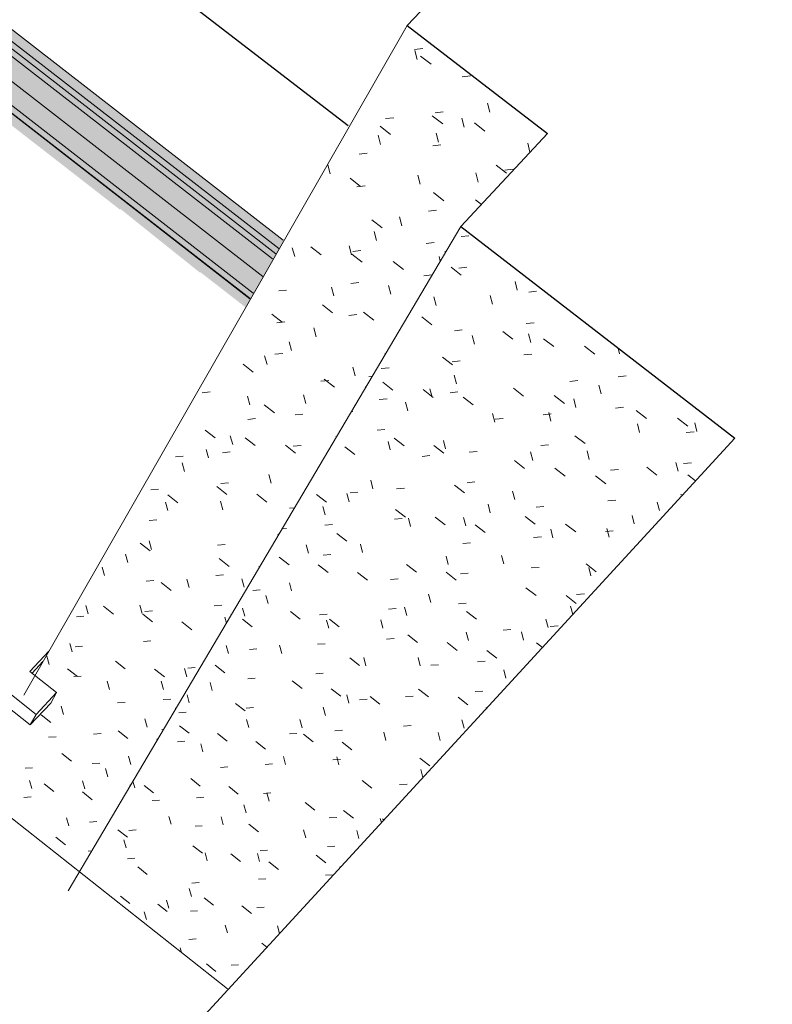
# Model space of a CAD drawing. Header units: centimetres. Extents: x 1151.07 to 1152.71, y 1902.53 to 1904.06.
# Tile 58 of 65: x 1152.34 to 1152.46, y 1903.24 to 1903.4. Entities that reach past the tile are written whole.
import ezdxf

# ---------------------------------------------------------------- set-up
doc = ezdxf.new("R2010")
doc.units = ezdxf.units.CM
for name, color, linetype, lineweight in [('Okna', 7, 'Continuous', 9), ('Rama_Szpros', 7, 'Continuous', 9), ('Rama_Szpros-2', 9, 'Continuous', 9), ('Rama_Szpros-4', 67, 'Continuous', 9), ('Szkło-1', 67, 'Continuous', 9), ('Wyposażenie elektryczne', 7, 'Continuous', 9), ('Wzór powierzchni', 7, 'Continuous', 9), ('Wzór powierzchni-4', 10, 'Continuous', 9), ('Ściany', 7, 'Continuous', 9), ('Ściany-1', 250, 'Continuous', 25), ('Ściany-2', 47, 'Continuous', 25)]:
    doc.layers.add(name, color=color, linetype=linetype, lineweight=lineweight)

# ---------------------------------------------------------------- blocks, each defined once
blk = doc.blocks.new('FP_17-Aksono Kopia 1')
at = {"layer": 'Wzór powierzchni-4'}
for p, q in [((1152.4002, 1903.39404), (1152.39889, 1903.39388)), ((1152.39928, 1903.3923), (1152.3989, 1903.39376)), ((1152.39984, 1903.39286), (1152.40152, 1903.39157)), ((1152.40777, 1903.38971), (1152.40645, 1903.38955)), ((1152.41088, 1903.38393), (1152.4105, 1903.38538)), ((1152.40344, 1903.38397), (1152.40213, 1903.38382)), ((1152.39556, 1903.38305), (1152.39427, 1903.3829)), ((1152.40168, 1903.38334), (1152.40336, 1903.38205)), ((1152.40677, 1903.38154), (1152.4064, 1903.38299)), ((1152.4084, 1903.38221), (1152.41008, 1903.38092)), ((1152.39339, 1903.38168), (1152.39506, 1903.38039)), ((1152.40269, 1903.37917), (1152.40231, 1903.38061)), ((1152.39345, 1903.3788), (1152.39308, 1903.38024)), ((1152.40307, 1903.37874), (1152.40178, 1903.37859)), ((1152.41724, 1903.37755), (1152.41688, 1903.37898)), ((1152.39132, 1903.37739), (1152.39004, 1903.37725)), ((1152.38544, 1903.37412), (1152.38506, 1903.37555)), ((1152.40902, 1903.37281), (1152.40865, 1903.37425)), ((1152.41185, 1903.3755), (1152.41353, 1903.37421)), ((1152.41458, 1903.37485), (1152.41327, 1903.3747)), ((1152.38862, 1903.3734), (1152.39028, 1903.37212)), ((1152.39976, 1903.37247), (1152.39939, 1903.3739)), ((1152.39099, 1903.37221), (1152.38971, 1903.37207)), ((1152.40189, 1903.37112), (1152.40356, 1903.36983)), ((1152.40857, 1903.36997), (1152.40951, 1903.36925)), ((1152.40236, 1903.36833), (1152.40107, 1903.36819)), ((1152.39206, 1903.36678), (1152.39371, 1903.3655)), ((1152.39686, 1903.36583), (1152.39648, 1903.36725)), ((1152.39284, 1903.36352), (1152.39247, 1903.36494)), ((1152.402, 1903.36317), (1152.40071, 1903.36303)), ((1152.3798, 1903.36095), (1152.37942, 1903.36235)), ((1152.38234, 1903.3625), (1152.38399, 1903.36123)), ((1152.38885, 1903.36123), (1152.38848, 1903.36265)), ((1152.39034, 1903.36192), (1152.38906, 1903.36178)), ((1152.40371, 1903.36174), (1152.40382, 1903.36165)), ((1152.3889, 1903.36135), (1152.39055, 1903.36007)), ((1152.39548, 1903.36018), (1152.39714, 1903.3589)), ((1152.40296, 1903.3602), (1152.40277, 1903.36094)), ((1152.39001, 1903.35681), (1152.38874, 1903.35668)), ((1152.40165, 1903.35803), (1152.40036, 1903.35789)), ((1152.3785, 1903.35561), (1152.37725, 1903.35548)), ((1152.38602, 1903.3547), (1152.38565, 1903.3561)), ((1152.3951, 1903.35496), (1152.39473, 1903.35637)), ((1152.3842, 1903.35327), (1152.38584, 1903.35199)), ((1152.39074, 1903.35209), (1152.39238, 1903.35081)), ((1152.37615, 1903.35177), (1152.37778, 1903.3505)), ((1152.37821, 1903.35055), (1152.37695, 1903.35043)), ((1152.38969, 1903.35172), (1152.38842, 1903.35159)), ((1152.38321, 1903.34821), (1152.38284, 1903.34961)), ((1152.37929, 1903.34599), (1152.37892, 1903.34738)), ((1152.37539, 1903.34378), (1152.37501, 1903.34516)), ((1152.37791, 1903.34552), (1152.37666, 1903.3454)), ((1152.39414, 1903.34555), (1152.39425, 1903.34547)), ((1152.37157, 1903.34381), (1152.37319, 1903.34255)), ((1152.38941, 1903.34198), (1152.38904, 1903.34338)), ((1152.38522, 1903.34125), (1152.38396, 1903.34113)), ((1152.38449, 1903.34143), (1152.38612, 1903.34017)), ((1152.39216, 1903.34192), (1152.39161, 1903.34187)), ((1152.391, 1903.34024), (1152.39111, 1903.34015)), ((1152.36632, 1903.33942), (1152.36509, 1903.3393)), ((1152.37265, 1903.33739), (1152.37227, 1903.33877)), ((1152.38155, 1903.33758), (1152.38118, 1903.33896)), ((1152.37496, 1903.33737), (1152.37658, 1903.3361)), ((1152.37356, 1903.33517), (1152.37232, 1903.33505)), ((1152.38111, 1903.33588), (1152.37986, 1903.33576)), ((1152.36554, 1903.33334), (1152.36714, 1903.33209)), ((1152.36993, 1903.33106), (1152.36955, 1903.33243)), ((1152.37192, 1903.33214), (1152.37353, 1903.33088)), ((1152.38633, 1903.33233), (1152.38644, 1903.33225)), ((1152.36609, 1903.32891), (1152.36572, 1903.33028)), ((1152.37833, 1903.33093), (1152.37995, 1903.32967)), ((1152.38081, 1903.33091), (1152.37957, 1903.33079)), ((1152.36207, 1903.32918), (1152.36085, 1903.32907)), ((1152.36953, 1903.32987), (1152.36829, 1903.32975)), ((1152.36228, 1903.32678), (1152.3619, 1903.32814)), ((1152.37604, 1903.32491), (1152.37567, 1903.32628)), ((1152.35812, 1903.32395), (1152.3569, 1903.32384)), ((1152.36741, 1903.32438), (1152.36901, 1903.32312)), ((1152.36926, 1903.32495), (1152.36803, 1903.32483)), ((1152.35959, 1903.32303), (1152.36118, 1903.32178)), ((1152.37378, 1903.32315), (1152.37538, 1903.3219)), ((1152.35962, 1903.32054), (1152.35925, 1903.3219)), ((1152.36836, 1903.32066), (1152.36798, 1903.32202)), ((1152.37978, 1903.32099), (1152.37898, 1903.32092)), ((1152.35788, 1903.31908), (1152.35666, 1903.31897)), ((1152.37713, 1903.31678), (1152.37724, 1903.3167)), ((1152.35518, 1903.31538), (1152.35677, 1903.31414)), ((1152.35699, 1903.31436), (1152.35661, 1903.31571)), ((1152.36872, 1903.31516), (1152.36749, 1903.31506)), ((1152.35324, 1903.31228), (1152.35286, 1903.31362)), ((1152.36777, 1903.31291), (1152.36937, 1903.31167)), ((1152.34951, 1903.31022), (1152.34913, 1903.31155)), ((1152.37411, 1903.31167), (1152.37422, 1903.31159)), ((1152.36845, 1903.31031), (1152.36723, 1903.31021)), ((1152.35739, 1903.3094), (1152.35618, 1903.3093)), ((1152.35852, 1903.30909), (1152.36011, 1903.30785)), ((1152.36302, 1903.30829), (1152.36265, 1903.30963)), ((1152.37174, 1903.30835), (1152.37137, 1903.3097)), ((1152.34694, 1903.30413), (1152.34656, 1903.30546)), ((1152.34938, 1903.30532), (1152.35096, 1903.30408)), ((1152.35551, 1903.30418), (1152.35513, 1903.30551)), ((1152.36818, 1903.30547), (1152.36696, 1903.30537)), ((1152.34624, 1903.30372), (1152.34505, 1903.30362)), ((1152.3556, 1903.30407), (1152.35718, 1903.30283)), ((1152.35715, 1903.30459), (1152.35595, 1903.30449)), ((1152.36893, 1903.30264), (1152.36868, 1903.30356)), ((1152.36962, 1903.30407), (1152.36973, 1903.30399)), ((1152.36185, 1903.30282), (1152.36344, 1903.30158)), ((1152.34438, 1903.29809), (1152.34401, 1903.29941)), ((1152.34603, 1903.29896), (1152.34484, 1903.29886)), ((1152.35691, 1903.2998), (1152.35571, 1903.29971)), ((1152.34071, 1903.29608), (1152.34034, 1903.2974)), ((1152.35126, 1903.2966), (1152.35283, 1903.29537)), ((1152.34366, 1903.29539), (1152.34522, 1903.29416)), ((1152.34581, 1903.29422), (1152.34463, 1903.29413)), ((1152.35747, 1903.29534), (1152.35905, 1903.2941)), ((1152.36263, 1903.2941), (1152.36226, 1903.29543)), ((1152.36398, 1903.29559), (1152.36277, 1903.29549)), ((1152.35034, 1903.29209), (1152.34996, 1903.29341)), ((1152.35889, 1903.29209), (1152.35852, 1903.29342)), ((1152.34298, 1903.28812), (1152.34261, 1903.28943)), ((1152.35281, 1903.29003), (1152.35162, 1903.28994)), ((1152.36007, 1903.29056), (1152.35887, 1903.29047)), ((1152.33942, 1903.28804), (1152.34098, 1903.28681)), ((1152.36078, 1903.28912), (1152.36089, 1903.28904)), ((1152.35629, 1903.2861), (1152.35592, 1903.28741)), ((1152.34898, 1903.28506), (1152.34779, 1903.28497)), ((1152.3517, 1903.28549), (1152.35326, 1903.28426)), ((1152.35895, 1903.28576), (1152.35863, 1903.28574)), ((1152.34181, 1903.28455), (1152.34063, 1903.28447)), ((1152.35788, 1903.28421), (1152.35798, 1903.28412)), ((1152.34272, 1903.2819), (1152.34427, 1903.28068)), ((1152.34876, 1903.28037), (1152.34758, 1903.28029)), ((1152.35371, 1903.28015), (1152.35334, 1903.28146)), ((1152.33805, 1903.27964), (1152.33688, 1903.27956)), ((1152.35003, 1903.27819), (1152.34966, 1903.2795)), ((1152.33797, 1903.27631), (1152.3376, 1903.2776)), ((1152.33991, 1903.27707), (1152.34145, 1903.27585)), ((1152.34637, 1903.27625), (1152.346, 1903.27755)), ((1152.35356, 1903.2769), (1152.35366, 1903.27682)), ((1152.346, 1903.27578), (1152.34755, 1903.27455)), ((1152.33786, 1903.275), (1152.33669, 1903.27492)), ((1152.34385, 1903.27039), (1152.34348, 1903.27168)), ((1152.34832, 1903.27106), (1152.34715, 1903.27099)), ((1152.34179, 1903.26858), (1152.34333, 1903.26736)), ((1152.3475, 1903.2664), (1152.34693, 1903.26636))]:
    blk.add_line(p, q, dxfattribs=at)
blk = doc.blocks.new('FP_21-Aksono Kopia 1')
at = {"layer": 'Wzór powierzchni-4'}
for p, q in [((1152.40754, 1903.36427), (1152.40628, 1903.36414)), ((1152.40469, 1903.35925), (1152.4063, 1903.358)), ((1152.40718, 1903.35925), (1152.40593, 1903.35912)), ((1152.41522, 1903.35562), (1152.41487, 1903.35701)), ((1152.41831, 1903.35543), (1152.41704, 1903.3553)), ((1152.40231, 1903.35315), (1152.40195, 1903.35453)), ((1152.41126, 1903.3534), (1152.4109, 1903.35478)), ((1152.40001, 1903.35135), (1152.40161, 1903.35011)), ((1152.40647, 1903.34929), (1152.40522, 1903.34916)), ((1152.4129, 1903.34904), (1152.41452, 1903.34779)), ((1152.41793, 1903.35043), (1152.41666, 1903.35031)), ((1152.4084, 1903.34704), (1152.40804, 1903.34841)), ((1152.41738, 1903.34726), (1152.41702, 1903.34864)), ((1152.4194, 1903.34787), (1152.42102, 1903.34662)), ((1152.42593, 1903.3467), (1152.42755, 1903.34544)), ((1152.43152, 1903.3455), (1152.43129, 1903.3464)), ((1152.40332, 1903.34497), (1152.40492, 1903.34373)), ((1152.40612, 1903.34434), (1152.40487, 1903.34422)), ((1152.41755, 1903.34545), (1152.41628, 1903.34533)), ((1152.39482, 1903.34324), (1152.39358, 1903.34312)), ((1152.40556, 1903.34072), (1152.4052, 1903.34208)), ((1152.42484, 1903.34122), (1152.42357, 1903.3411)), ((1152.43256, 1903.34196), (1152.43128, 1903.34184)), ((1152.39384, 1903.34096), (1152.39544, 1903.33972)), ((1152.40022, 1903.33979), (1152.40182, 1903.33854)), ((1152.40166, 1903.33856), (1152.40131, 1903.33992)), ((1152.41463, 1903.34002), (1152.41624, 1903.33877)), ((1152.42856, 1903.33913), (1152.42821, 1903.3405)), ((1152.3945, 1903.33834), (1152.39326, 1903.33822)), ((1152.40577, 1903.33941), (1152.40452, 1903.33929)), ((1152.40662, 1903.33861), (1152.40822, 1903.33736)), ((1152.42111, 1903.33884), (1152.42273, 1903.33759)), ((1152.42456, 1903.33695), (1152.42421, 1903.33833)), ((1152.389, 1903.33624), (1152.38894, 1903.33648)), ((1152.39779, 1903.33641), (1152.39743, 1903.33777)), ((1152.43215, 1903.33698), (1152.43087, 1903.33686)), ((1152.43417, 1903.33645), (1152.43579, 1903.3352)), ((1152.41163, 1903.33462), (1152.41128, 1903.33598)), ((1152.41299, 1903.33521), (1152.41173, 1903.33509)), ((1152.42061, 1903.33591), (1152.41935, 1903.3358)), ((1152.42059, 1903.33479), (1152.42024, 1903.33616)), ((1152.44074, 1903.33525), (1152.44237, 1903.33399)), ((1152.39417, 1903.33346), (1152.39294, 1903.33335)), ((1152.43469, 1903.33297), (1152.43434, 1903.33435)), ((1152.44383, 1903.33314), (1152.44349, 1903.33452)), ((1152.39561, 1903.33207), (1152.3972, 1903.33084)), ((1152.40382, 1903.33035), (1152.40347, 1903.3317)), ((1152.42441, 1903.33245), (1152.42603, 1903.3312)), ((1152.44338, 1903.33308), (1152.44209, 1903.33296)), ((1152.38777, 1903.33071), (1152.38935, 1903.32948)), ((1152.39501, 1903.33019), (1152.39466, 1903.33154)), ((1152.40197, 1903.33088), (1152.40356, 1903.32965)), ((1152.42022, 1903.33099), (1152.41897, 1903.33088)), ((1152.40132, 1903.32928), (1152.40008, 1903.32917)), ((1152.40884, 1903.32996), (1152.40759, 1903.32985)), ((1152.4177, 1903.32852), (1152.41735, 1903.32988)), ((1152.42669, 1903.32867), (1152.42634, 1903.33003)), ((1152.41477, 1903.32849), (1152.41638, 1903.32724)), ((1152.42122, 1903.32728), (1152.42283, 1903.32604)), ((1152.43133, 1903.3271), (1152.43006, 1903.32699)), ((1152.43584, 1903.32744), (1152.43746, 1903.32618)), ((1152.44082, 1903.32681), (1152.44048, 1903.32818)), ((1152.44294, 1903.32812), (1152.44166, 1903.32801)), ((1152.4277, 1903.32607), (1152.42932, 1903.32482)), ((1152.44239, 1903.32622), (1152.44361, 1903.32528)), ((1152.39226, 1903.32402), (1152.39191, 1903.32536)), ((1152.39725, 1903.3241), (1152.39602, 1903.32399)), ((1152.40525, 1903.32458), (1152.40684, 1903.32334)), ((1152.40848, 1903.32509), (1152.40724, 1903.32498)), ((1152.38327, 1903.32311), (1152.38484, 1903.32189)), ((1152.38845, 1903.32194), (1152.38809, 1903.32327)), ((1152.38983, 1903.32345), (1152.38861, 1903.32334)), ((1152.41484, 1903.3223), (1152.41449, 1903.32365)), ((1152.4416, 1903.3231), (1152.44122, 1903.32307)), ((1152.38466, 1903.31986), (1152.3843, 1903.32119)), ((1152.41093, 1903.32019), (1152.41058, 1903.32154)), ((1152.41946, 1903.32121), (1152.41821, 1903.3211)), ((1152.43092, 1903.32219), (1152.42965, 1903.32208)), ((1152.43784, 1903.32054), (1152.4375, 1903.3219)), ((1152.39692, 1903.31928), (1152.3957, 1903.31917)), ((1152.39584, 1903.32071), (1152.39742, 1903.31948)), ((1152.39825, 1903.318), (1152.3979, 1903.31934)), ((1152.40217, 1903.3195), (1152.40375, 1903.31827)), ((1152.40704, 1903.3181), (1152.40669, 1903.31945)), ((1152.41648, 1903.31961), (1152.41808, 1903.31836)), ((1152.43384, 1903.31842), (1152.43349, 1903.31978)), ((1152.37851, 1903.3177), (1152.3778, 1903.31764)), ((1152.38584, 1903.31833), (1152.38462, 1903.31822)), ((1152.40852, 1903.31829), (1152.41012, 1903.31705)), ((1152.42292, 1903.31838), (1152.42452, 1903.31714)), ((1152.42985, 1903.31631), (1152.4295, 1903.31767)), ((1152.38653, 1903.31689), (1152.38811, 1903.31566)), ((1152.41908, 1903.31635), (1152.41783, 1903.31624)), ((1152.42089, 1903.31622), (1152.42054, 1903.31757)), ((1152.43051, 1903.3173), (1152.42925, 1903.3172)), ((1152.38197, 1903.31378), (1152.38161, 1903.31511)), ((1152.39061, 1903.31387), (1152.39026, 1903.3152)), ((1152.40778, 1903.31541), (1152.40654, 1903.3153)), ((1152.37734, 1903.31311), (1152.3789, 1903.31189)), ((1152.38554, 1903.31355), (1152.38433, 1903.31345)), ((1152.40424, 1903.31198), (1152.40389, 1903.31331)), ((1152.41306, 1903.31206), (1152.41271, 1903.3134)), ((1152.38355, 1903.3119), (1152.38512, 1903.31068)), ((1152.39758, 1903.31195), (1152.39916, 1903.31072)), ((1152.4187, 1903.31151), (1152.41746, 1903.31141)), ((1152.42619, 1903.31207), (1152.42779, 1903.31082)), ((1152.42694, 1903.31014), (1152.42659, 1903.31148)), ((1152.38979, 1903.31068), (1152.39136, 1903.30946)), ((1152.4039, 1903.31073), (1152.40548, 1903.30949)), ((1152.40743, 1903.3106), (1152.40619, 1903.3105)), ((1152.37931, 1903.30775), (1152.37895, 1903.30907)), ((1152.39627, 1903.3097), (1152.39505, 1903.3096)), ((1152.41661, 1903.30826), (1152.41821, 1903.30702)), ((1152.37432, 1903.30792), (1152.37313, 1903.30782)), ((1152.37558, 1903.30574), (1152.37522, 1903.30705)), ((1152.40147, 1903.3059), (1152.40111, 1903.30722)), ((1152.42302, 1903.30701), (1152.42462, 1903.30577)), ((1152.4259, 1903.30729), (1152.42464, 1903.30719)), ((1152.39764, 1903.30387), (1152.39729, 1903.30519)), ((1152.40708, 1903.30581), (1152.40585, 1903.30571)), ((1152.42405, 1903.30401), (1152.4237, 1903.30534)), ((1152.37186, 1903.30373), (1152.37151, 1903.30504)), ((1152.37912, 1903.30448), (1152.38067, 1903.30326)), ((1152.38494, 1903.30407), (1152.38374, 1903.30397)), ((1152.39595, 1903.30494), (1152.39473, 1903.30484)), ((1152.40715, 1903.30449), (1152.40873, 1903.30326)), ((1152.37149, 1903.30325), (1152.37304, 1903.30204)), ((1152.38522, 1903.30181), (1152.38486, 1903.30312)), ((1152.38532, 1903.30325), (1152.38688, 1903.30203)), ((1152.39384, 1903.30184), (1152.39349, 1903.30316)), ((1152.42013, 1903.30196), (1152.41978, 1903.30329)), ((1152.42172, 1903.30219), (1152.42048, 1903.30209)), ((1152.3978, 1903.30077), (1152.39937, 1903.29955)), ((1152.40744, 1903.29989), (1152.40709, 1903.30122)), ((1152.4142, 1903.30162), (1152.41296, 1903.30152)), ((1152.41623, 1903.29992), (1152.41588, 1903.30125)), ((1152.36926, 1903.29779), (1152.3689, 1903.29909)), ((1152.37774, 1903.29781), (1152.37739, 1903.29912)), ((1152.38464, 1903.29936), (1152.38344, 1903.29927)), ((1152.39563, 1903.3002), (1152.39441, 1903.3001)), ((1152.40409, 1903.29953), (1152.40566, 1903.2983)), ((1152.4183, 1903.2995), (1152.41923, 1903.29878)), ((1152.37378, 1903.29853), (1152.37259, 1903.29844)), ((1152.4104, 1903.29827), (1152.41198, 1903.29704)), ((1152.36716, 1903.29594), (1152.3687, 1903.29474)), ((1152.38856, 1903.2971), (1152.39011, 1903.29588)), ((1152.39113, 1903.29586), (1152.39078, 1903.29717)), ((1152.39978, 1903.29587), (1152.39943, 1903.29719)), ((1152.40268, 1903.29602), (1152.40146, 1903.29593)), ((1152.4101, 1903.29657), (1152.40887, 1903.29648)), ((1152.38435, 1903.29467), (1152.38315, 1903.29458)), ((1152.41341, 1903.29389), (1152.41306, 1903.29521)), ((1152.36668, 1903.2919), (1152.36632, 1903.29319)), ((1152.37351, 1903.29386), (1152.37232, 1903.29378)), ((1152.37942, 1903.29346), (1152.38097, 1903.29225)), ((1152.36302, 1903.28994), (1152.36267, 1903.29123)), ((1152.38559, 1903.29221), (1152.38714, 1903.291)), ((1152.38844, 1903.28992), (1152.38809, 1903.29122)), ((1152.39866, 1903.29104), (1152.39745, 1903.29096)), ((1152.39952, 1903.29214), (1152.40109, 1903.29092)), ((1152.40975, 1903.29184), (1152.40852, 1903.29175)), ((1152.37038, 1903.28987), (1152.37192, 1903.28866)), ((1152.39133, 1903.29052), (1152.39013, 1903.29043)), ((1152.39179, 1903.29096), (1152.39335, 1903.28974)), ((1152.4058, 1903.29088), (1152.40737, 1903.28965)), ((1152.36254, 1903.28845), (1152.36137, 1903.28837)), ((1152.37324, 1903.28922), (1152.37206, 1903.28913)), ((1152.3847, 1903.28795), (1152.38434, 1903.28925)), ((1152.4103, 1903.28906), (1152.41026, 1903.28921)), ((1152.36145, 1903.28632), (1152.36298, 1903.28512)), ((1152.37251, 1903.28602), (1152.37215, 1903.28731)), ((1152.38098, 1903.286), (1152.38062, 1903.28729)), ((1152.39833, 1903.28636), (1152.39712, 1903.28627)), ((1152.40677, 1903.28592), (1152.40642, 1903.28723)), ((1152.36751, 1903.28506), (1152.36905, 1903.28386)), ((1152.38015, 1903.28509), (1152.37896, 1903.28501)), ((1152.38118, 1903.28495), (1152.38272, 1903.28374)), ((1152.38739, 1903.2856), (1152.38619, 1903.28551)), ((1152.39433, 1903.28399), (1152.39398, 1903.28529)), ((1152.40296, 1903.28395), (1152.40261, 1903.28526)), ((1152.36229, 1903.28385), (1152.36112, 1903.28377)), ((1152.36519, 1903.28216), (1152.36484, 1903.28344)), ((1152.3736, 1903.28381), (1152.37514, 1903.2826)), ((1152.38733, 1903.28368), (1152.38888, 1903.28247)), ((1152.35687, 1903.28219), (1152.35686, 1903.28222)), ((1152.37628, 1903.28023), (1152.3751, 1903.28015)), ((1152.37835, 1903.28014), (1152.37799, 1903.28143)), ((1152.38709, 1903.28096), (1152.38589, 1903.28088)), ((1152.38684, 1903.2801), (1152.38648, 1903.28139)), ((1152.39973, 1903.28113), (1152.40129, 1903.27991)), ((1152.36914, 1903.27975), (1152.36797, 1903.27967)), ((1152.40021, 1903.2781), (1152.39987, 1903.27936)), ((1152.35436, 1903.27643), (1152.35406, 1903.27749)), ((1152.36324, 1903.27792), (1152.36477, 1903.27672)), ((1152.39055, 1903.2776), (1152.39209, 1903.27638)), ((1152.39768, 1903.27704), (1152.39648, 1903.27697)), ((1152.35582, 1903.27682), (1152.35734, 1903.27562)), ((1152.36929, 1903.27665), (1152.37082, 1903.27545)), ((1152.37601, 1903.27564), (1152.37483, 1903.27556)), ((1152.37574, 1903.27434), (1152.37538, 1903.27562)), ((1152.35829, 1903.27448), (1152.35713, 1903.27441)), ((1152.36534, 1903.27494), (1152.36417, 1903.27487)), ((1152.38147, 1903.2741), (1152.383, 1903.27289)), ((1152.37207, 1903.27244), (1152.37172, 1903.27371)), ((1152.38759, 1903.27282), (1152.38914, 1903.27161)), ((1152.36012, 1903.27063), (1152.35976, 1903.2719)), ((1152.36843, 1903.27054), (1152.36808, 1903.27182)), ((1152.37249, 1903.27065), (1152.37401, 1903.26944)), ((1152.38649, 1903.27174), (1152.3853, 1903.27166)), ((1152.39359, 1903.2709), (1152.39341, 1903.27158)), ((1152.39375, 1903.27153), (1152.394, 1903.27134)), ((1152.35165, 1903.26978), (1152.35316, 1903.26859)), ((1152.35456, 1903.26973), (1152.35341, 1903.26966)), ((1152.36509, 1903.27039), (1152.36393, 1903.27032)), ((1152.38155, 1903.26848), (1152.3812, 1903.26976)), ((1152.39002, 1903.26839), (1152.38967, 1903.26967)), ((1152.35296, 1903.26689), (1152.3526, 1903.26815)), ((1152.36361, 1903.26723), (1152.36513, 1903.26603)), ((1152.36588, 1903.26482), (1152.36553, 1903.26609)), ((1152.36963, 1903.26594), (1152.37115, 1903.26474)), ((1152.37422, 1903.26472), (1152.37386, 1903.26599)), ((1152.37546, 1903.26651), (1152.37429, 1903.26644)), ((1152.3862, 1903.26716), (1152.38501, 1903.26708)), ((1152.35433, 1903.26523), (1152.35319, 1903.26516)), ((1152.37568, 1903.26465), (1152.3772, 1903.26345)), ((1152.3832, 1903.26571), (1152.38474, 1903.2645)), ((1152.35483, 1903.26385), (1152.35634, 1903.26266)), ((1152.38705, 1903.26378), (1152.38702, 1903.2639)), ((1152.3646, 1903.26135), (1152.36344, 1903.26129)), ((1152.37519, 1903.26197), (1152.37402, 1903.2619)), ((1152.3859, 1903.26259), (1152.38472, 1903.26253)), ((1152.36335, 1903.25914), (1152.363, 1903.2604)), ((1152.35207, 1903.25922), (1152.35357, 1903.25803)), ((1152.35976, 1903.2573), (1152.35941, 1903.25856)), ((1152.36538, 1903.25895), (1152.36689, 1903.25775)), ((1152.3562, 1903.25547), (1152.35584, 1903.25673)), ((1152.35801, 1903.25793), (1152.35951, 1903.25674)), ((1152.36435, 1903.25686), (1152.3632, 1903.2568)), ((1152.37139, 1903.25765), (1152.3729, 1903.25645)), ((1152.37492, 1903.25745), (1152.37376, 1903.25739)), ((1152.36909, 1903.25336), (1152.36874, 1903.25461)), ((1152.37739, 1903.25328), (1152.37706, 1903.25447)), ((1152.36411, 1903.25239), (1152.36295, 1903.25233)), ((1152.36176, 1903.25025), (1152.36156, 1903.25097)), ((1152.37456, 1903.2517), (1152.37536, 1903.25107)), ((1152.36574, 1903.24842), (1152.36724, 1903.24723)), ((1152.37087, 1903.2483), (1152.36971, 1903.24824))]:
    blk.add_line(p, q, dxfattribs=at)

msp = doc.modelspace()

# ---------------------------------------------------------------- hatches: boundary and pattern name
at = {"layer": 'Rama_Szpros-2'}
h = msp.add_hatch(color=256, dxfattribs=at)
h.paths.add_polyline_path([(1152.37639, 1903.36048), (1152.37688, 1903.36134), (1152.28299, 1903.43416), (1152.33573, 1903.54278), (1152.33406, 1903.54405), (1152.33215, 1903.5401), (1152.33268, 1903.5397), (1152.2815, 1903.43408), (1152.36171, 1903.37186)])
h.paths.add_polyline_path([(1152.44419, 1903.45519), (1152.44719, 1903.45839), (1152.44547, 1903.45968), (1152.44327, 1903.45589)])
h = msp.add_hatch(color=256, dxfattribs=at)
h.paths.add_polyline_path([(1152.37202, 1903.35285), (1152.37277, 1903.35416), (1152.27604, 1903.4293), (1152.32879, 1903.53861), (1152.32551, 1903.5411), (1152.27235, 1903.4303), (1152.35203, 1903.36839), (1152.35203, 1903.36855), (1152.36466, 1903.35844), (1152.36482, 1903.35844)])
h.paths.add_polyline_path([(1152.42982, 1903.43194), (1152.44258, 1903.44555), (1152.44532, 1903.45024), (1152.44195, 1903.4528)])
h = msp.add_hatch(color=256, dxfattribs=at)
h.paths.add_polyline_path([(1152.3728, 1903.35422), (1152.37328, 1903.35506), (1152.27802, 1903.42904), (1152.33047, 1903.53742), (1152.32883, 1903.53866), (1152.27608, 1903.42934), (1152.36736, 1903.35844)])
h.paths.add_polyline_path([(1152.42361, 1903.42532), (1152.42986, 1903.43198), (1152.44199, 1903.45285), (1152.44031, 1903.45412)])
for points in [[(1152.37735, 1903.36215), (1152.3781, 1903.36346), (1152.28429, 1903.43618), (1152.28367, 1903.43479), (1152.36171, 1903.37428)], [(1152.37688, 1903.36134), (1152.37735, 1903.36215), (1152.28363, 1903.43482), (1152.28299, 1903.43416), (1152.36171, 1903.3731)], [(1152.37328, 1903.35506), (1152.3748, 1903.35771), (1152.28011, 1903.43121), (1152.27802, 1903.42904), (1152.36892, 1903.35844)]]:
    msp.add_hatch(color=256, dxfattribs=at).paths.add_polyline_path(points)
h = msp.add_hatch(color=256, dxfattribs=at)
h.paths.add_polyline_path([(1152.37277, 1903.35416), (1152.3728, 1903.35422), (1152.36726, 1903.35844)])
h.paths.add_polyline_path([(1152.3748, 1903.35771), (1152.37639, 1903.36048), (1152.2815, 1903.43408), (1152.28011, 1903.43121), (1152.37385, 1903.35844)])

# ---------------------------------------------------------------- linework, layer by layer
at = {"layer": 'Okna'}
for p, q in [((1152.21737, 1903.38371), (1152.33867, 1903.2881)), ((1152.33772, 1903.28645), (1152.21657, 1903.38198)), ((1152.33766, 1903.29492), (1152.34069, 1903.29817)), ((1152.33973, 1903.29651), (1152.33802, 1903.29467)), ((1152.34191, 1903.29158), (1152.33766, 1903.29492)), ((1152.33867, 1903.2881), (1152.34191, 1903.29158)), ((1152.34096, 1903.28993), (1152.34191, 1903.29158)), ((1152.34096, 1903.28993), (1152.33772, 1903.28645)), ((1152.33772, 1903.28645), (1152.33867, 1903.2881))]:
    msp.add_line(p, q, dxfattribs=at)
at = {"layer": 'Rama_Szpros'}
for p, q in [((1152.28011, 1903.43121), (1152.37472, 1903.35777)), ((1152.27604, 1903.4293), (1152.37267, 1903.35424)), ((1152.27608, 1903.42934), (1152.3727, 1903.35429)), ((1152.27802, 1903.42904), (1152.3732, 1903.35512))]:
    msp.add_line(p, q, dxfattribs=at)
at = {"layer": 'Rama_Szpros-4'}
for p, q in [((1152.37798, 1903.36356), (1152.28428, 1903.43619)), ((1152.28149, 1903.43409), (1152.37628, 1903.36057)), ((1152.28299, 1903.43416), (1152.37679, 1903.36141)), ((1152.28363, 1903.43482), (1152.37725, 1903.36223))]:
    msp.add_line(p, q, dxfattribs=at)
at = {"layer": 'Szkło-1'}
msp.add_line((1152.37628, 1903.36057), (1152.28149, 1903.43409), dxfattribs=at)
at = {"layer": 'Wyposażenie elektryczne'}
msp.add_line((1152.3691, 1903.24444), (1152.32077, 1903.28266), dxfattribs=at)
at = {"layer": 'Ściany'}
for p, q in [((1152.39771, 1903.39769), (1152.33667, 1903.29117)), ((1152.40624, 1903.36574), (1152.34374, 1903.26003))]:
    msp.add_line(p, q, dxfattribs=at)
at = {"layer": 'Ściany-1'}
for p, q in [((1152.47164, 1903.47654), (1152.39771, 1903.39769)), ((1152.39771, 1903.39769), (1152.42002, 1903.38053)), ((1152.42002, 1903.38053), (1152.40624, 1903.36574)), ((1152.40624, 1903.36574), (1152.44985, 1903.33207)), ((1152.44985, 1903.33207), (1152.24113, 1903.10511))]:
    msp.add_line(p, q, dxfattribs=at)
at = {"layer": 'Ściany-2'}
msp.add_line((1152.29459, 1903.45413), (1152.38829, 1903.38179), dxfattribs=at)

# ---------------------------------------------------------------- block references
at = {"layer": 'Wzór powierzchni'}
for name in ['FP_17-Aksono Kopia 1', 'FP_21-Aksono Kopia 1']:
    msp.add_blockref(name, (0, 0), dxfattribs=at)

doc.saveas('drawing.dxf')
